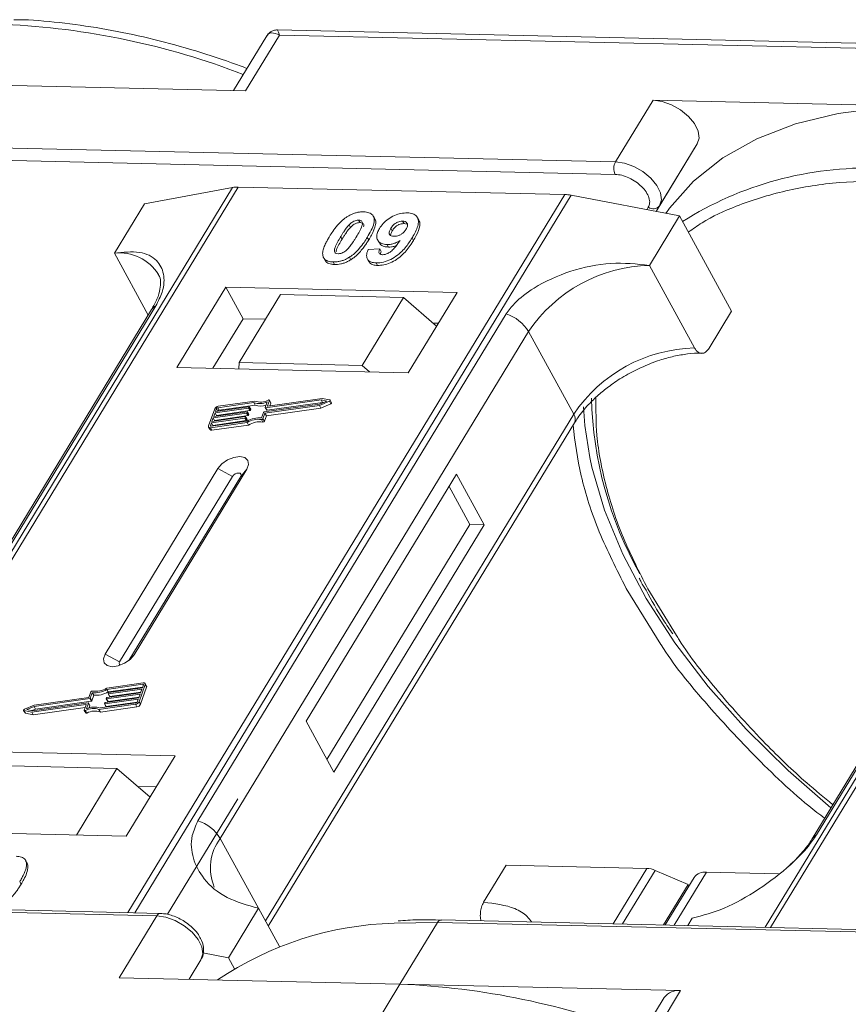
# Model space of a CAD drawing. Header units: millimetres. Extents: x -1004 to 529, y -22 to 1052.
# Tile 60 of 78: x 65 to 102, y 854 to 898. Entities that reach past the tile are written whole.
import ezdxf

# ---------------------------------------------------------------- set-up
doc = ezdxf.new("R2010")
doc.units = ezdxf.units.MM

msp = doc.modelspace()

# ---------------------------------------------------------------- linework, layer by layer
at = {"color": 7, "linetype": 'Continuous', "lineweight": 15}
for p, q in [((107.155, 896.951), (76.071, 897.664)), ((75.595, 897.396), (74.111, 894.956)), ((74.646, 894.944), (76.159, 897.43)), ((76.159, 897.43), (106.924, 896.724)), ((62.097, 895.232), (74.646, 894.944)), ((92.862, 894.526), (91.181, 891.764)), ((105.411, 894.238), (92.862, 894.526)), ((91.181, 891.764), (60.417, 892.47)), ((94.836, 892.568), (92.997, 889.545)), ((93.155, 889.806), (94.836, 892.568)), ((60.404, 891.91), (91.168, 891.204)), ((74.064, 890.619), (54.552, 858.552)), ((54.794, 858.547), (74.321, 890.638)), ((70.124, 889.894), (74.064, 890.619)), ((74.321, 890.638), (88.916, 890.303)), ((88.916, 890.303), (69.389, 858.212)), ((69.689, 858.205), (89.201, 890.272)), ((89.201, 890.272), (94.044, 889.345)), ((70.124, 889.894), (68.78, 887.684)), ((92.649, 889.735), (92.582, 889.625)), ((92.997, 889.546), (93.155, 889.806)), ((80.417, 889.225), (80.355, 889.339)), ((82.386, 889.167), (82.324, 889.28)), ((92.699, 887.136), (94.044, 889.345)), ((94.044, 889.345), (96.372, 885.09)), ((117.378, 889.625), (97.866, 857.558)), ((98.108, 857.553), (117.635, 889.644)), ((79.275, 888.952), (79.337, 888.838)), ((79.699, 889.162), (79.761, 889.048)), ((81.728, 889.003), (81.666, 889.117)), ((81.728, 889.003), (81.843, 888.98)), ((78.895, 888.42), (78.957, 888.307)), ((81.139, 888.794), (81.201, 888.68)), ((80.148, 888.275), (80.086, 888.388)), ((80.551, 888.272), (80.613, 888.158)), ((80.969, 888.07), (81.031, 887.956)), ((82.149, 888.248), (82.087, 888.362)), ((68.78, 887.684), (70.294, 884.917)), ((80.123, 887.841), (80.648, 887.876)), ((80.648, 887.876), (80.71, 887.763)), ((78.179, 887.415), (78.241, 887.302)), ((78.562, 887.292), (78.624, 887.179)), ((79.288, 887.503), (79.35, 887.39)), ((80.091, 887.422), (80.153, 887.308)), ((80.481, 887.248), (80.544, 887.135)), ((94.717, 883.448), (92.699, 887.136)), ((73.758, 886.17), (71.573, 882.579)), ((84.101, 885.933), (73.758, 886.17)), ((73.758, 886.17), (74.534, 884.752)), ((76.208, 885.834), (74.359, 882.795)), ((81.703, 885.708), (76.208, 885.834)), ((81.916, 882.342), (84.101, 885.933)), ((56.853, 862.679), (70.634, 885.328)), ((79.854, 882.669), (81.703, 885.708)), ((81.703, 885.708), (83.183, 884.423)), ((70.441, 885.16), (56.66, 862.511)), ((86.298, 884.968), (72.516, 862.319)), ((95.364, 883.433), (96.372, 885.09)), ((74.534, 884.752), (73.189, 882.542)), ((75.535, 884.729), (74.534, 884.752)), ((83.261, 884.551), (83.029, 884.557)), ((73.513, 861.53), (87.295, 884.179)), ((89.313, 880.491), (87.295, 884.179)), ((113.755, 884.166), (99.974, 861.517)), ((100.167, 861.685), (113.948, 884.334)), ((74.359, 882.795), (74.338, 882.516)), ((79.854, 882.669), (74.359, 882.795)), ((80.186, 882.382), (79.854, 882.669)), ((71.573, 882.579), (81.916, 882.342)), ((75.011, 881.005), (73.402, 880.777)), ((75.06, 881.073), (73.425, 880.841)), ((75.073, 880.892), (75.011, 881.005)), ((75.473, 880.586), (77.956, 880.939)), ((75.527, 880.791), (75.615, 881.037)), ((78.025, 881.13), (75.542, 880.778)), ((75.604, 880.664), (78.087, 881.017)), ((75.632, 880.866), (75.715, 881.097)), ((78.065, 881.196), (75.647, 880.853)), ((75.777, 881), (75.715, 881.114)), ((75.715, 881.097), (75.777, 880.984)), ((75.735, 880.866), (75.777, 880.984)), ((77.95, 880.877), (78.393, 881.064)), ((77.956, 880.939), (78.282, 881.076)), ((78.012, 880.764), (78.455, 880.95)), ((78.282, 881.076), (78.025, 881.13)), ((78.087, 881.017), (78.025, 881.13)), ((78.414, 881.122), (78.065, 881.196)), ((78.087, 881.017), (78.123, 881.009)), ((78.393, 881.064), (78.455, 880.95)), ((78.49, 881), (78.428, 881.113)), ((73.267, 880.727), (72.992, 879.961)), ((74.694, 880.536), (73.2, 880.324)), ((73.223, 880.388), (74.717, 880.6)), ((73.28, 880.547), (73.223, 880.388)), ((74.775, 880.76), (73.28, 880.547)), ((73.342, 880.434), (73.28, 880.547)), ((73.303, 880.611), (74.798, 880.823)), ((73.349, 880.739), (73.303, 880.611)), ((73.342, 880.434), (74.837, 880.646)), ((73.411, 880.626), (73.349, 880.739)), ((73.402, 880.777), (73.464, 880.663)), ((73.464, 880.663), (75.073, 880.892)), ((74.756, 880.423), (74.694, 880.536)), ((74.732, 880.587), (74.721, 880.555)), ((74.783, 880.442), (74.721, 880.555)), ((74.794, 880.482), (74.732, 880.595)), ((74.794, 880.473), (74.732, 880.587)), ((74.837, 880.646), (74.775, 880.76)), ((74.783, 880.442), (74.794, 880.473)), ((74.812, 880.81), (74.801, 880.778)), ((74.863, 880.665), (74.801, 880.778)), ((74.874, 880.705), (74.812, 880.819)), ((74.874, 880.697), (74.812, 880.81)), ((74.863, 880.665), (74.874, 880.697)), ((75.358, 880.32), (75.446, 880.567)), ((75.423, 880.284), (75.512, 880.531)), ((75.512, 880.531), (77.95, 880.877)), ((75.574, 880.418), (75.512, 880.531)), ((75.527, 880.782), (75.589, 880.669)), ((89.313, 880.491), (75.531, 857.842)), ((75.604, 880.664), (75.542, 880.778)), ((75.574, 880.418), (78.012, 880.764)), ((75.639, 880.853), (75.632, 880.866)), ((78.012, 880.764), (77.95, 880.877)), ((73.12, 880.101), (73.074, 879.973)), ((73.081, 879.883), (74.716, 880.115)), ((73.104, 879.947), (74.713, 880.175)), ((74.614, 880.313), (73.12, 880.101)), ((73.182, 879.987), (73.12, 880.101)), ((73.143, 880.164), (74.637, 880.377)), ((73.2, 880.324), (73.143, 880.164)), ((73.182, 879.987), (74.676, 880.199)), ((73.262, 880.21), (73.2, 880.324)), ((73.251, 880.18), (73.262, 880.21)), ((73.262, 880.21), (74.756, 880.423)), ((73.331, 880.403), (73.342, 880.434)), ((74.676, 880.199), (74.614, 880.313)), ((74.652, 880.364), (74.64, 880.332)), ((74.703, 880.218), (74.64, 880.332)), ((74.714, 880.258), (74.652, 880.372)), ((74.652, 880.364), (74.714, 880.25)), ((74.703, 880.218), (74.714, 880.25)), ((74.778, 880.002), (74.716, 880.115)), ((75.354, 880.247), (75.416, 880.133)), ((75.485, 880.171), (75.423, 880.284)), ((75.485, 880.171), (75.574, 880.418)), ((75.66, 857.607), (89.343, 880.094)), ((72.993, 879.912), (73.055, 879.798)), ((73.074, 879.973), (73.088, 879.947)), ((73.143, 879.769), (73.081, 879.883)), ((73.143, 879.769), (74.778, 880.002)), ((73.171, 879.956), (73.182, 879.987)), ((73.409, 878.056), (68.367, 869.77)), ((69.66, 869.74), (74.702, 878.026)), ((73.409, 878.056), (74.058, 877.705)), ((74.702, 878.026), (74.426, 877.697)), ((74.058, 877.705), (69.015, 869.419)), ((69.429, 869.485), (74.426, 877.697)), ((84.076, 877.811), (77.353, 866.763)), ((85.318, 875.542), (84.076, 877.811)), ((84.671, 875.557), (83.74, 877.259)), ((78.285, 865.061), (84.671, 875.557)), ((78.595, 864.493), (85.318, 875.542)), ((85.318, 875.542), (84.671, 875.557)), ((91.657, 872.705), (93.212, 870.197)), ((93.906, 870.605), (92.627, 872.683)), ((69.015, 869.419), (68.367, 869.77)), ((69.66, 869.74), (69.49, 869.537)), ((70.071, 868.48), (68.436, 868.248)), ((70.048, 868.416), (68.438, 868.188)), ((68.501, 868.074), (68.438, 868.188)), ((68.501, 868.074), (70.043, 868.293)), ((70.009, 868.198), (68.514, 867.986)), ((68.537, 868.05), (70.032, 868.262)), ((69.885, 867.636), (70.16, 868.402)), ((69.947, 867.522), (70.222, 868.288)), ((69.951, 868.039), (70.009, 868.198)), ((70.032, 868.262), (70.077, 868.39)), ((70.071, 868.373), (70.048, 868.416)), ((70.221, 868.338), (70.159, 868.451)), ((70.16, 868.402), (70.222, 868.288)), ((67.679, 867.777), (65.195, 867.424)), ((67.64, 867.832), (65.201, 867.486)), ((67.728, 868.079), (67.64, 867.832)), ((67.741, 867.663), (67.679, 867.777)), ((67.794, 868.042), (67.705, 867.796)), ((67.767, 867.682), (67.705, 867.796)), ((67.767, 867.682), (67.856, 867.929)), ((67.856, 867.929), (67.794, 868.042)), ((69.848, 867.752), (68.354, 867.539)), ((68.377, 867.603), (69.871, 867.815)), ((68.419, 867.776), (68.431, 867.808)), ((68.419, 867.768), (68.481, 867.654)), ((69.928, 867.975), (68.434, 867.763)), ((68.496, 867.649), (68.434, 867.763)), ((68.457, 867.827), (69.951, 868.039)), ((68.496, 867.649), (69.882, 867.846)), ((68.499, 867.999), (68.511, 868.031)), ((68.5, 867.991), (68.562, 867.878)), ((68.576, 867.873), (68.514, 867.986)), ((68.576, 867.873), (69.962, 868.07)), ((69.802, 867.624), (69.848, 867.752)), ((69.871, 867.815), (69.928, 867.975)), ((65.201, 867.486), (64.759, 867.299)), ((65.195, 867.424), (64.87, 867.287)), ((64.87, 867.287), (65.126, 867.233)), ((65.087, 867.166), (67.504, 867.51)), ((65.09, 867.24), (65.257, 867.311)), ((65.126, 867.233), (67.61, 867.585)), ((65.149, 867.053), (67.479, 867.384)), ((65.257, 867.311), (65.195, 867.424)), ((65.257, 867.311), (67.741, 867.663)), ((67.519, 867.497), (67.436, 867.266)), ((67.516, 867.488), (67.504, 867.51)), ((67.625, 867.572), (67.536, 867.325)), ((67.686, 867.467), (67.624, 867.58)), ((67.687, 867.459), (67.625, 867.572)), ((67.653, 867.364), (67.687, 867.459)), ((68.092, 867.29), (69.727, 867.522)), ((68.154, 867.177), (68.092, 867.29)), ((68.14, 867.358), (69.75, 867.586)), ((68.154, 867.177), (69.789, 867.409)), ((68.339, 867.552), (68.35, 867.584)), ((68.339, 867.544), (68.401, 867.431)), ((68.416, 867.426), (68.354, 867.539)), ((68.416, 867.426), (69.802, 867.623)), ((69.727, 867.522), (69.789, 867.409)), ((69.947, 867.522), (69.885, 867.636)), ((64.723, 867.25), (64.785, 867.136)), ((64.738, 867.24), (65.087, 867.166)), ((64.8, 867.127), (64.738, 867.24)), ((64.8, 867.127), (65.149, 867.053)), ((65.149, 867.053), (65.087, 867.166)), ((67.437, 867.249), (67.499, 867.136)), ((67.547, 867.132), (67.485, 867.245)), ((77.353, 866.763), (78.595, 864.493)), ((71.496, 865.217), (61.153, 865.454)), ((69.311, 861.626), (71.496, 865.217)), ((63.401, 864.787), (68.896, 864.661)), ((67.081, 861.677), (68.896, 864.661)), ((68.896, 864.661), (70.376, 863.376)), ((70.656, 863.836), (69.824, 863.855)), ((74.298, 863.304), (71.155, 858.138)), ((58.968, 861.864), (69.311, 861.626)), ((73.513, 861.53), (75.22, 858.41)), ((64.771, 860.598), (64.766, 860.608)), ((64.836, 860.491), (64.899, 860.377)), ((85.287, 858.678), (86.296, 860.336)), ((86.296, 860.336), (92.581, 860.191)), ((92.581, 860.191), (91.074, 857.714)), ((92.958, 860.103), (91.499, 857.705)), ((92.958, 860.103), (94.426, 859.477)), ((93.807, 857.652), (95.247, 860.018)), ((98.465, 859.944), (95.247, 860.018)), ((64.547, 859.592), (64.609, 859.478)), ((93.322, 857.663), (94.426, 859.477)), ((94.698, 859.785), (93.405, 857.661)), ((94.466, 859.404), (94.426, 859.477)), ((39.912, 858.772), (70.677, 858.066)), ((70.841, 858.179), (40.076, 858.884)), ((70.677, 858.066), (68.996, 855.304)), ((75.22, 858.41), (73.876, 856.2)), ((75.22, 858.41), (76.158, 856.695)), ((81.283, 857.744), (83.226, 857.778)), ((81.545, 855.016), (83.226, 857.778)), ((83.226, 857.778), (113.991, 857.072)), ((114.155, 857.185), (83.39, 857.891)), ((94.416, 857.638), (94.615, 857.965)), ((72.739, 856.418), (73.876, 856.2)), ((72.651, 856.108), (72.118, 855.233)), ((72.118, 855.233), (72.651, 856.108)), ((73.876, 856.2), (74.145, 855.708)), ((68.996, 855.304), (81.545, 855.016)), ((81.545, 855.016), (80.033, 852.53)), ((94.095, 854.728), (81.545, 855.016)), ((92.582, 852.242), (94.095, 854.728)), ((93.362, 854.417), (91.681, 851.654))]:
    msp.add_line(p, q, dxfattribs=at)
at = {"color": 7, "linetype": 'Continuous', "lineweight": 15, "flags": 128}
for points in [[(94.836, 892.568), (94.916, 892.83), (94.872, 893.141), (94.709, 893.473), (94.44, 893.798), (94.088, 894.088), (93.685, 894.318), (93.264, 894.468), (92.862, 894.526)], [(105.411, 894.238), (103.204, 894.186), (101.136, 893.926), (99.228, 893.461), (97.501, 892.797), (95.976, 891.94), (94.667, 890.9), (93.591, 889.689), (93.429, 889.463)], [(93.155, 889.806), (93.235, 890.068), (93.191, 890.379), (93.028, 890.711), (92.759, 891.036), (92.408, 891.326), (92.004, 891.556), (91.583, 891.706), (91.181, 891.764)], [(75.666, 881.118), (75.677, 881.121), (75.688, 881.124), (75.697, 881.123), (75.706, 881.121), (75.712, 881.117), (75.715, 881.112), (75.717, 881.105), (75.715, 881.097)], [(78.414, 881.122), (78.422, 881.119), (78.428, 881.113), (78.43, 881.106), (78.428, 881.097), (78.423, 881.087), (78.415, 881.078), (78.405, 881.07), (78.393, 881.064)], [(78.455, 880.95), (78.467, 880.957), (78.477, 880.965), (78.485, 880.974), (78.49, 880.983), (78.492, 880.992), (78.49, 881)], [(74.717, 880.6), (74.721, 880.6), (74.725, 880.6), (74.728, 880.599), (74.73, 880.597), (74.732, 880.595), (74.733, 880.593), (74.733, 880.59), (74.732, 880.587)], [(74.798, 880.823), (74.801, 880.824), (74.805, 880.823), (74.808, 880.822), (74.81, 880.821), (74.812, 880.819), (74.813, 880.816), (74.813, 880.813), (74.812, 880.81)], [(75.542, 880.778), (75.538, 880.777), (75.534, 880.778), (75.531, 880.779), (75.529, 880.78), (75.527, 880.782), (75.526, 880.785), (75.526, 880.788), (75.527, 880.791)], [(75.647, 880.853), (75.643, 880.853), (75.64, 880.853), (75.637, 880.854), (75.634, 880.856), (75.632, 880.858), (75.631, 880.86), (75.631, 880.863), (75.632, 880.866)], [(90.031, 878.555), (89.812, 879.988), (89.755, 880.818)], [(74.637, 880.377), (74.641, 880.377), (74.644, 880.376), (74.648, 880.375), (74.65, 880.374), (74.652, 880.372), (74.653, 880.369), (74.653, 880.367), (74.652, 880.364)], [(73.081, 879.883), (73.057, 879.881), (73.036, 879.884), (73.018, 879.889), (73.003, 879.899), (72.993, 879.911), (72.988, 879.926), (72.987, 879.943), (72.992, 879.961)], [(73.074, 879.973), (73.073, 879.967), (73.073, 879.961), (73.075, 879.956), (73.078, 879.952), (73.083, 879.949), (73.089, 879.947), (73.096, 879.946), (73.104, 879.947)], [(74.702, 878.026), (74.781, 878.239), (74.75, 878.421), (74.613, 878.546), (74.392, 878.594), (74.119, 878.557), (73.836, 878.442), (73.587, 878.266), (73.409, 878.056)], [(100.812, 862.894), (98.898, 864.56), (97.024, 866.409), (95.331, 868.321), (93.836, 870.277), (92.556, 872.257), (91.504, 874.238), (90.69, 876.201), (90.124, 878.125), (90.031, 878.555)], [(74.426, 877.697), (74.449, 877.757), (74.44, 877.809), (74.401, 877.845), (74.338, 877.858), (74.26, 877.848), (74.179, 877.815), (74.108, 877.765), (74.058, 877.705)], [(68.367, 869.77), (68.288, 869.557), (68.319, 869.375), (68.455, 869.25), (68.677, 869.203), (68.95, 869.239), (69.233, 869.354), (69.482, 869.53), (69.66, 869.74)], [(69.015, 869.419), (68.993, 869.358), (69.002, 869.306), (69.041, 869.271), (69.045, 869.269)], [(70.077, 868.39), (70.079, 868.396), (70.079, 868.402), (70.077, 868.407), (70.073, 868.411), (70.069, 868.414), (70.063, 868.416), (70.055, 868.417), (70.048, 868.416)], [(70.071, 868.48), (70.094, 868.481), (70.115, 868.479), (70.133, 868.473), (70.148, 868.464), (70.158, 868.452), (70.164, 868.437), (70.164, 868.42), (70.16, 868.402)], [(68.434, 867.763), (68.43, 867.763), (68.427, 867.763), (68.424, 867.764), (68.421, 867.765), (68.419, 867.767), (68.419, 867.77), (68.418, 867.773), (68.419, 867.776)], [(68.514, 867.986), (68.51, 867.986), (68.507, 867.986), (68.504, 867.987), (68.501, 867.989), (68.5, 867.991), (68.499, 867.993), (68.499, 867.996), (68.499, 867.999)], [(64.738, 867.24), (64.729, 867.244), (64.723, 867.25), (64.721, 867.257), (64.723, 867.266), (64.728, 867.276), (64.736, 867.285), (64.747, 867.293), (64.759, 867.299)], [(67.504, 867.51), (67.508, 867.51), (67.512, 867.51), (67.515, 867.509), (67.517, 867.507), (67.519, 867.505), (67.52, 867.503), (67.52, 867.5), (67.519, 867.497)], [(67.61, 867.585), (67.614, 867.585), (67.617, 867.585), (67.62, 867.584), (67.623, 867.583), (67.624, 867.581), (67.625, 867.578), (67.625, 867.575), (67.625, 867.572)], [(68.354, 867.539), (68.35, 867.539), (68.346, 867.539), (68.343, 867.54), (68.341, 867.542), (68.339, 867.544), (68.338, 867.547), (68.338, 867.549), (68.339, 867.552)], [(67.485, 867.245), (67.474, 867.241), (67.464, 867.239), (67.454, 867.239), (67.446, 867.241), (67.44, 867.245), (67.436, 867.251), (67.435, 867.258), (67.436, 867.266)], [(67.499, 867.136), (67.502, 867.132), (67.508, 867.128), (67.516, 867.126), (67.526, 867.126), (67.536, 867.128), (67.547, 867.132)], [(70.677, 858.066), (71.079, 858.009), (71.5, 857.859), (71.903, 857.629), (72.255, 857.338), (72.524, 857.013), (72.687, 856.681), (72.731, 856.371), (72.651, 856.108)]]:
    msp.add_lwpolyline(points, dxfattribs=at)
at = {"color": 7, "linetype": 'Continuous', "lineweight": 15}
for centre, radius, start, end in [((62.353, 864.096), 33.846, 68.8867, 87.4164), ((91.715, 891.471), 0.609, 151.2883, 206.0774), ((102.438, 876.022), 15.467, 88.173, 122.2769), ((74.285, 889.375), 1.264, 88.3644, 100.0749), ((88.869, 888.573), 1.731, 78.9596, 88.4511), ((92.866, 890.029), 0.365, 233.4992, 322.3259), ((68.996, 885.608), 2.088, 32.7281, 95.9449), ((92.85, 880.442), 6.695, 91.2925, 146.0732), ((70.813, 884.928), 0.437, 114.0472, 148.0355), ((85.72, 883.214), 1.847, 31.4947, 71.765), ((94.868, 876.754), 6.695, 91.2925, 146.0732), ((75.273, 881.778), 0.816, 251.2927, 294.8085), ((75.313, 881.765), 0.737, 249.8549, 298.6145), ((75.76, 880.991), 0.0192, 336.1246, 26.8104), ((107.045, 881.642), 16.945, 181.473, 209.2705), ((73.451, 880.637), 0.206, 97.4207, 153.8527), ((73.411, 880.709), 0.0686, 97.4207, 153.8527), ((73.473, 880.595), 0.0692, 97.5763, 152.4403), ((74.69, 880.57), 0.0343, 277.4207, 333.8527), ((74.77, 880.794), 0.0343, 277.4207, 333.8527), ((74.785, 880.477), 0.00992, 336.9348, 26.0002), ((74.832, 880.68), 0.0343, 277.4207, 333.8527), ((74.865, 880.701), 0.00992, 336.9348, 26.0002), ((75.327, 881.614), 0.765, 250.6487, 287.8017), ((75.477, 880.552), 0.0343, 97.4207, 153.8527), ((75.6, 880.677), 0.0134, 216.6597, 287.1115), ((89.005, 880.268), 0.38, 332.7392, 35.9387), ((74.61, 880.347), 0.0343, 277.4207, 333.8527), ((74.672, 880.233), 0.0343, 277.4207, 333.8527), ((75.256, 879.27), 1.056, 84.4424, 120.9301), ((74.705, 880.254), 0.00992, 336.9348, 26.0002), ((75.204, 879.362), 0.898, 80.3986, 122.9491), ((74.752, 880.457), 0.0343, 277.4207, 333.8527), ((75.266, 879.248), 0.898, 80.3986, 122.9491), ((75.363, 880.312), 0.0662, 261.7629, 334.647), ((75.425, 880.199), 0.0662, 261.7629, 334.647), ((73.119, 879.846), 0.0803, 216.6597, 287.1115), ((67.896, 869.093), 1.056, 264.4424, 300.9301), ((67.947, 869.001), 0.898, 260.3986, 302.9491), ((70.167, 868.311), 0.0595, 336.9348, 26.0002), ((67.674, 867.811), 0.0343, 277.4207, 333.8527), ((67.788, 868.05), 0.0662, 81.7629, 154.647), ((67.958, 868.98), 1.056, 264.4424, 300.9301), ((68.461, 867.793), 0.0343, 97.4207, 153.8527), ((68.542, 868.016), 0.0343, 97.4207, 153.8527), ((68.572, 867.886), 0.0134, 216.6597, 287.1115), ((67.838, 866.598), 0.737, 69.8549, 118.6145), ((67.879, 866.584), 0.816, 71.2927, 114.8085), ((67.678, 867.463), 0.00992, 336.9348, 26.0002), ((67.736, 867.697), 0.0343, 277.4207, 333.8527), ((68.381, 867.569), 0.0343, 97.4207, 153.8527), ((68.412, 867.439), 0.0134, 216.6597, 287.1115), ((68.492, 867.662), 0.0134, 216.6597, 287.1115), ((69.7, 867.726), 0.206, 277.4207, 333.8527), ((69.741, 867.654), 0.0686, 277.4207, 333.8527), ((69.762, 867.613), 0.206, 277.4207, 333.8527), ((64.802, 867.146), 0.0191, 210.2186, 262.8226), ((67.9, 866.485), 0.737, 69.8549, 118.6145), ((71.938, 860.565), 1.847, 31.4947, 71.765), ((100.345, 861.285), 0.437, 114.0436, 148.1804), ((75.265, 860.213), 2.191, 143.0587, 202.974), ((92.536, 859.153), 1.039, 66.0507, 87.522), ((95.175, 859.425), 0.598, 83.0653, 142.99), ((70.85, 857.989), 0.189, 92.0598, 156.0028), ((81.704, 842.925), 14.825, 91.6287, 124.0831), ((83.406, 857.692), 0.199, 94.3757, 154.3004), ((80.126, 820.946), 34.1, 68.9709, 87.6149), ((93.99, 853.957), 0.779, 82.2958, 143.7595)]:
    msp.add_arc(centre, radius, start, end, dxfattribs=at)
for points, knots in [([(74.708, 895.938), (74.479, 896.025), (73.638, 896.347), (72.167, 896.807), (70.298, 897.311), (68.415, 897.705), (66.547, 897.974), (65.165, 898.111), (64.431, 898.116), (64.289, 898.117)], [0, 0, 0, 0, 0.064257, 0.235538, 0.411454, 0.590698, 0.772379, 0.955884, 1, 1, 1, 1]), ([(76.07, 897.664), (76.012, 897.66), (75.913, 897.654), (75.748, 897.578), (75.672, 897.491), (75.631, 897.444)], [0, 0, 0, 0, 0.389383, 0.666862, 1, 1, 1, 1]), ([(76.071, 897.658), (76.071, 897.66), (76.07, 897.681), (76.09, 897.607), (76.136, 897.489), (76.159, 897.43)], [0, 0, 0, 0, 0.044603, 0.521109, 1, 1, 1, 1]), ([(76.159, 897.43), (76.033, 897.481), (75.839, 897.559), (75.663, 897.498), (75.599, 897.396), (75.57, 897.35)], [0, 0, 0, 0, 0.498413, 0.772928, 1, 1, 1, 1]), ([(91.168, 891.204), (91.265, 891.195), (91.463, 891.177), (91.788, 891.058), (92.097, 890.882), (92.362, 890.662), (92.566, 890.417), (92.691, 890.163), (92.728, 889.922), (92.675, 889.797), (92.649, 889.735)], [0, 0, 0, 0, 0.12225, 0.25, 0.37775, 0.5, 0.62225, 0.75, 0.87775, 1, 1, 1, 1]), ([(94.438, 888.625), (94.638, 888.768), (95.276, 889.222), (96.706, 889.873), (98.737, 890.508), (101.134, 890.894), (102.865, 890.909), (103.718, 890.916)], [0, 0, 0, 0, 0.088375, 0.281114, 0.527622, 0.767417, 1, 1, 1, 1]), ([(78.398, 888.431), (78.444, 888.505), (78.549, 888.673), (78.774, 888.964), (79.007, 889.195), (79.179, 889.307), (79.197, 889.319)], [0, 0, 0, 0, 0.236731, 0.537555, 0.949668, 1, 1, 1, 1]), ([(79.197, 889.319), (79.243, 889.346), (79.335, 889.401), (79.483, 889.463), (79.633, 889.506), (79.756, 889.524), (79.852, 889.53), (79.9, 889.53), (79.923, 889.53)], [0, 0, 0, 0, 0.193776, 0.3936, 0.587864, 0.788908, 0.894169, 1, 1, 1, 1]), ([(79.923, 889.53), (80.007, 889.522), (80.176, 889.507), (80.337, 889.392), (80.414, 889.226), (80.375, 888.891), (80.209, 888.602), (80.086, 888.388)], [0, 0, 0, 0, 0.147566, 0.296688, 0.431278, 0.580404, 1, 1, 1, 1]), ([(80.629, 888.783), (80.679, 888.857), (80.78, 889.006), (81.015, 889.214), (81.296, 889.373), (81.601, 889.475), (81.785, 889.482), (81.881, 889.485)], [0, 0, 0, 0, 0.197927, 0.397728, 0.597413, 0.790584, 1, 1, 1, 1]), ([(81.881, 889.485), (81.964, 889.477), (82.133, 889.462), (82.298, 889.344), (82.384, 889.172), (82.359, 888.872), (82.223, 888.59), (82.106, 888.394), (82.087, 888.362)], [0, 0, 0, 0, 0.148288, 0.297745, 0.443713, 0.607791, 0.934708, 1, 1, 1, 1]), ([(78.895, 888.42), (78.918, 888.457), (78.963, 888.53), (79.028, 888.63), (79.088, 888.719), (79.145, 888.797), (79.205, 888.875), (79.251, 888.926), (79.275, 888.952)], [0, 0, 0, 0, 0.2059417, 0.4119594, 0.558149, 0.7045024, 0.8518015, 1, 1, 1, 1]), ([(78.957, 888.307), (78.98, 888.343), (79.025, 888.417), (79.09, 888.517), (79.15, 888.606), (79.207, 888.684), (79.267, 888.762), (79.313, 888.813), (79.337, 888.838)], [0, 0, 0, 0, 0.205942, 0.411959, 0.558149, 0.704502, 0.851801, 1, 1, 1, 1]), ([(79.275, 888.952), (79.313, 888.99), (79.375, 889.051), (79.488, 889.119), (79.59, 889.154), (79.66, 889.161), (79.695, 889.162), (79.699, 889.162)], [0, 0, 0, 0, 0.334804, 0.542561, 0.750382, 0.970721, 1, 1, 1, 1]), ([(79.337, 888.838), (79.375, 888.876), (79.438, 888.937), (79.55, 889.005), (79.652, 889.04), (79.722, 889.048), (79.757, 889.048), (79.761, 889.048)], [0, 0, 0, 0, 0.334804, 0.542561, 0.750382, 0.970721, 1, 1, 1, 1]), ([(79.699, 889.162), (79.734, 889.158), (79.797, 889.151), (79.856, 889.107), (79.88, 889.023), (79.85, 888.87), (79.74, 888.653), (79.641, 888.488), (79.591, 888.404)], [0, 0, 0, 0, 0.104614, 0.188814, 0.273512, 0.444127, 0.719481, 1, 1, 1, 1]), ([(79.761, 889.048), (79.796, 889.045), (79.859, 889.038), (79.918, 888.993), (79.939, 888.932), (79.928, 888.884), (79.922, 888.86)], [0, 0, 0, 0, 0.293658, 0.530016, 0.767769, 1, 1, 1, 1]), ([(80.148, 888.275), (80.191, 888.348), (80.327, 888.578), (80.457, 888.882), (80.477, 889.132), (80.422, 889.2), (80.406, 889.219)], [0, 0, 0, 0, 0.220552, 0.687786, 0.91457, 1, 1, 1, 1]), ([(81.139, 888.794), (81.171, 888.841), (81.222, 888.918), (81.33, 889.015), (81.437, 889.073), (81.554, 889.112), (81.626, 889.115), (81.666, 889.117)], [0, 0, 0, 0, 0.2913202, 0.4655393, 0.6416315, 0.798664, 1, 1, 1, 1]), ([(81.201, 888.68), (81.233, 888.728), (81.284, 888.804), (81.392, 888.902), (81.499, 888.96), (81.616, 888.998), (81.688, 889.001), (81.728, 889.003)], [0, 0, 0, 0, 0.29132, 0.465539, 0.641632, 0.798664, 1, 1, 1, 1]), ([(81.666, 889.117), (81.708, 889.112), (81.791, 889.102), (81.865, 889.035), (81.895, 888.945), (81.87, 888.844), (81.833, 888.777), (81.816, 888.746)], [0, 0, 0, 0, 0.207955, 0.420406, 0.62732, 0.827707, 1, 1, 1, 1]), ([(82.149, 888.248), (82.192, 888.322), (82.322, 888.544), (82.437, 888.845), (82.445, 889.082), (82.388, 889.147), (82.376, 889.161)], [0, 0, 0, 0, 0.227122, 0.68486, 0.934898, 1, 1, 1, 1]), ([(78.108, 887.533), (78.101, 887.563), (78.087, 887.625), (78.096, 887.757), (78.141, 887.929), (78.223, 888.116), (78.31, 888.284), (78.369, 888.382), (78.398, 888.431)], [0, 0, 0, 0, 0.118441, 0.239346, 0.459593, 0.684925, 0.84224, 1, 1, 1, 1]), ([(78.786, 887.66), (78.744, 887.666), (78.678, 887.675), (78.624, 887.725), (78.608, 887.811), (78.641, 887.964), (78.753, 888.18), (78.847, 888.34), (78.895, 888.42)], [0, 0, 0, 0, 0.12537, 0.20229, 0.279179, 0.464758, 0.730582, 1, 1, 1, 1]), ([(79.591, 888.404), (79.568, 888.367), (79.523, 888.294), (79.459, 888.194), (79.398, 888.105), (79.341, 888.026), (79.281, 887.947), (79.234, 887.896), (79.21, 887.871)], [0, 0, 0, 0, 0.20527, 0.410616, 0.55715, 0.703844, 0.851471, 1, 1, 1, 1]), ([(80.969, 888.07), (80.886, 888.079), (80.718, 888.096), (80.564, 888.221), (80.494, 888.394), (80.524, 888.592), (80.597, 888.725), (80.629, 888.783)], [0, 0, 0, 0, 0.210189, 0.421773, 0.623603, 0.837034, 1, 1, 1, 1]), ([(81.277, 888.436), (81.236, 888.44), (81.158, 888.448), (81.084, 888.503), (81.056, 888.577), (81.075, 888.678), (81.115, 888.75), (81.139, 888.794)], [0, 0, 0, 0, 0.213937, 0.398075, 0.583091, 0.751666, 1, 1, 1, 1]), ([(81.127, 888.481), (81.13, 888.504), (81.136, 888.567), (81.176, 888.636), (81.201, 888.68)], [0, 0, 0, 0, 0.366323, 1, 1, 1, 1]), ([(81.816, 888.746), (81.787, 888.702), (81.737, 888.629), (81.624, 888.537), (81.51, 888.478), (81.388, 888.44), (81.314, 888.437), (81.277, 888.436)], [0, 0, 0, 0, 0.267394, 0.447214, 0.627122, 0.813065, 1, 1, 1, 1]), ([(78.689, 887.737), (78.693, 887.768), (78.706, 887.872), (78.818, 888.067), (78.911, 888.226), (78.957, 888.307)], [0, 0, 0, 0, 0.166989, 0.580698, 1, 1, 1, 1]), ([(80.086, 888.388), (80.039, 888.314), (79.934, 888.147), (79.714, 887.862), (79.483, 887.632), (79.313, 887.519), (79.288, 887.503)], [0, 0, 0, 0, 0.237281, 0.538591, 0.932677, 1, 1, 1, 1]), ([(79.35, 887.39), (79.393, 887.419), (79.481, 887.478), (79.628, 887.603), (79.783, 887.764), (79.928, 887.945), (80.049, 888.116), (80.115, 888.222), (80.148, 888.275)], [0, 0, 0, 0, 0.118595, 0.239509, 0.447458, 0.659935, 0.829685, 1, 1, 1, 1]), ([(82.087, 888.362), (82.04, 888.288), (81.899, 888.066), (81.654, 887.761), (81.303, 887.484), (80.977, 887.322), (80.692, 887.251), (80.537, 887.249), (80.481, 887.248)], [0, 0, 0, 0, 0.142337, 0.429127, 0.589943, 0.751205, 0.909895, 1, 1, 1, 1]), ([(80.544, 887.135), (80.634, 887.138), (80.816, 887.145), (81.117, 887.243), (81.414, 887.404), (81.754, 887.687), (81.982, 887.983), (82.115, 888.194), (82.149, 888.248)], [0, 0, 0, 0, 0.14324, 0.28761, 0.430449, 0.591135, 0.89544, 1, 1, 1, 1]), ([(80.623, 888.164), (80.635, 888.137), (80.673, 888.052), (80.818, 887.975), (80.968, 887.962), (81.031, 887.956)], [0, 0, 0, 0, 0.20752, 0.66568, 1, 1, 1, 1]), ([(80.769, 887.615), (80.806, 887.617), (80.88, 887.622), (81.011, 887.674), (81.159, 887.766), (81.352, 887.964), (81.469, 888.13), (81.549, 888.244)], [0, 0, 0, 0, 0.112015, 0.224355, 0.367768, 0.565827, 1, 1, 1, 1]), ([(81.549, 888.244), (81.503, 888.218), (81.409, 888.165), (81.284, 888.118), (81.185, 888.091), (81.112, 888.077), (81.039, 888.07), (80.993, 888.07), (80.969, 888.07)], [0, 0, 0, 0, 0.243491, 0.496266, 0.61821, 0.741704, 0.870158, 1, 1, 1, 1]), ([(81.031, 887.956), (81.076, 887.957), (81.166, 887.959), (81.286, 887.986), (81.356, 888.01), (81.376, 888.017)], [0, 0, 0, 0, 0.409454, 0.83528, 1, 1, 1, 1]), ([(70.634, 885.328), (70.74, 885.539), (71.012, 886.079), (71.023, 886.794), (70.703, 887.428), (69.97, 887.802), (69.175, 887.723), (68.78, 887.684)], [0, 0, 0, 0, 0.125713, 0.321276, 0.524466, 0.763484, 1, 1, 1, 1]), ([(78.562, 887.292), (78.519, 887.294), (78.434, 887.299), (78.32, 887.326), (78.223, 887.372), (78.163, 887.428), (78.127, 887.484), (78.114, 887.517), (78.108, 887.533)], [0, 0, 0, 0, 0.192635, 0.388697, 0.582015, 0.783044, 0.890959, 1, 1, 1, 1]), ([(79.21, 887.871), (79.172, 887.833), (79.11, 887.772), (78.998, 887.704), (78.898, 887.669), (78.827, 887.661), (78.791, 887.66), (78.786, 887.66)], [0, 0, 0, 0, 0.333678, 0.540413, 0.747264, 0.961209, 1, 1, 1, 1]), ([(80.481, 887.248), (80.397, 887.256), (80.245, 887.271), (80.104, 887.376), (80.041, 887.534), (80.067, 887.7), (80.111, 887.811), (80.123, 887.841)], [0, 0, 0, 0, 0.242788, 0.438865, 0.634801, 0.900936, 1, 1, 1, 1]), ([(80.648, 887.876), (80.63, 887.832), (80.602, 887.764), (80.612, 887.683), (80.653, 887.638), (80.711, 887.618), (80.753, 887.616), (80.769, 887.615)], [0, 0, 0, 0, 0.3447142, 0.5290593, 0.7142089, 0.8921959, 1, 1, 1, 1]), ([(80.675, 887.636), (80.677, 887.659), (80.681, 887.7), (80.701, 887.744), (80.71, 887.763)], [0, 0, 0, 0, 0.569737, 1, 1, 1, 1]), ([(78.244, 887.304), (78.256, 887.292), (78.288, 887.256), (78.37, 887.218), (78.465, 887.192), (78.552, 887.182), (78.6, 887.18), (78.624, 887.179)], [0, 0, 0, 0, 0.143925, 0.415852, 0.697483, 0.848301, 1, 1, 1, 1]), ([(79.288, 887.503), (79.242, 887.476), (79.15, 887.421), (79.002, 887.36), (78.852, 887.317), (78.729, 887.298), (78.633, 887.292), (78.586, 887.292), (78.562, 887.292)], [0, 0, 0, 0, 0.193769, 0.393564, 0.587886, 0.789131, 0.894283, 1, 1, 1, 1]), ([(78.624, 887.179), (78.668, 887.179), (78.756, 887.18), (78.899, 887.2), (79.048, 887.24), (79.174, 887.292), (79.275, 887.344), (79.325, 887.374), (79.35, 887.39)], [0, 0, 0, 0, 0.193594, 0.390501, 0.584817, 0.78683, 0.892868, 1, 1, 1, 1]), ([(80.156, 887.31), (80.188, 887.267), (80.25, 887.184), (80.406, 887.142), (80.509, 887.136), (80.544, 887.135)], [0, 0, 0, 0, 0.4158523, 0.8021376, 1, 1, 1, 1]), ([(92.699, 887.136), (92.132, 887.197), (90.997, 887.32), (89.155, 886.939), (87.684, 886.264), (86.728, 885.556), (86.414, 885.127), (86.298, 884.968)], [0, 0, 0, 0, 0.249096, 0.498243, 0.745205, 0.90541, 1, 1, 1, 1]), ([(70.745, 886.734), (70.755, 886.721), (70.818, 886.637), (70.85, 886.453), (70.835, 886.089), (70.715, 885.656), (70.529, 885.322), (70.439, 885.159)], [0, 0, 0, 0, 0.054359, 0.333223, 0.559722, 0.78604, 1, 1, 1, 1]), ([(91.822, 882.322), (92.137, 882.48), (92.58, 882.702), (93.244, 882.935), (93.797, 883.088), (94.411, 883.187), (94.831, 883.224), (95.019, 883.207), (95.032, 883.206)], [0, 0, 0, 0, 0.288391, 0.40474, 0.594322, 0.785544, 0.984773, 1, 1, 1, 1]), ([(95.364, 883.433), (95.322, 883.377), (95.24, 883.265), (95.086, 883.198), (94.931, 883.217), (94.803, 883.31), (94.742, 883.409), (94.717, 883.448)], [0, 0, 0, 0, 0.2146939, 0.4293877, 0.6440816, 0.8587754, 1, 1, 1, 1]), ([(89.357, 880.096), (89.401, 880.173), (89.555, 880.442), (89.921, 880.873), (90.395, 881.335), (90.894, 881.739), (91.368, 882.065), (91.701, 882.253), (91.822, 882.322)], [0, 0, 0, 0, 0.097286, 0.340622, 0.525469, 0.686972, 0.885597, 1, 1, 1, 1]), ([(92.627, 872.683), (92.241, 873.444), (91.457, 874.988), (90.706, 877.292), (90.304, 879.398), (90.305, 880.675), (90.306, 881.234)], [0, 0, 0, 0, 0.255322, 0.518562, 0.789217, 1, 1, 1, 1]), ([(89.283, 879.996), (89.38, 879.248), (89.579, 877.705), (90.378, 875.247), (91.232, 873.549), (91.657, 872.705)], [0, 0, 0, 0, 0.3212953, 0.6624869, 1, 1, 1, 1]), ([(92.247, 873.158), (92.274, 873.101), (92.358, 872.921), (92.469, 872.741), (92.546, 872.618)], [0, 0, 0, 0, 0.317467, 1, 1, 1, 1]), ([(92.546, 872.618), (92.792, 872.171), (93.15, 871.519), (93.604, 870.873), (93.746, 870.67)], [0, 0, 0, 0, 0.685846, 1, 1, 1, 1]), ([(100.899, 863.037), (100.505, 863.36), (99.443, 864.232), (97.697, 865.912), (95.777, 868.046), (94.468, 869.685), (93.948, 870.537), (93.906, 870.605)], [0, 0, 0, 0, 0.139905, 0.376826, 0.679842, 0.974606, 1, 1, 1, 1]), ([(93.212, 870.197), (93.215, 870.192), (93.752, 869.324), (95.166, 867.596), (97.487, 865.089), (99.323, 863.348), (100.415, 862.518), (100.53, 862.43)], [0, 0, 0, 0, 0.001708, 0.316913, 0.637904, 0.961869, 1, 1, 1, 1]), ([(72.516, 862.319), (72.416, 862.097), (72.16, 861.531), (72.258, 860.615), (72.76, 859.648), (73.741, 858.82), (74.729, 858.546), (75.22, 858.41)], [0, 0, 0, 0, 0.125713, 0.321276, 0.524466, 0.763484, 1, 1, 1, 1]), ([(94.615, 857.965), (95.081, 858.088), (96.014, 858.335), (97.587, 859.208), (98.88, 860.207), (99.749, 861.075), (100.054, 861.52), (100.167, 861.685)], [0, 0, 0, 0, 0.249096, 0.498243, 0.745205, 0.90541, 1, 1, 1, 1]), ([(99.972, 861.516), (99.969, 861.51), (99.884, 861.345), (99.601, 860.983), (99.24, 860.57), (98.976, 860.341), (98.906, 860.279)], [0, 0, 0, 0, 0.0148763, 0.4238311, 0.846052, 1, 1, 1, 1]), ([(64.383, 860.731), (64.426, 860.729), (64.511, 860.724), (64.624, 860.697), (64.722, 860.652), (64.782, 860.595), (64.818, 860.539), (64.83, 860.507), (64.836, 860.491)], [0, 0, 0, 0, 0.192627, 0.388684, 0.582013, 0.783201, 0.891038, 1, 1, 1, 1]), ([(64.836, 860.491), (64.844, 860.46), (64.858, 860.398), (64.848, 860.269), (64.807, 860.104), (64.728, 859.92), (64.64, 859.749), (64.578, 859.644), (64.547, 859.592)], [0, 0, 0, 0, 0.118432, 0.2393289, 0.4494336, 0.6641784, 0.8318201, 1, 1, 1, 1]), ([(64.609, 859.478), (64.653, 859.552), (64.749, 859.717), (64.872, 859.988), (64.933, 860.224), (64.906, 860.346), (64.899, 860.377)], [0, 0, 0, 0, 0.2367747, 0.5279276, 0.8783337, 1, 1, 1, 1]), ([(64.899, 860.377), (64.888, 860.406), (64.871, 860.45), (64.836, 860.482), (64.825, 860.492)], [0, 0, 0, 0, 0.667997, 1, 1, 1, 1]), ([(63.809, 858.591), (63.853, 858.62), (63.941, 858.679), (64.089, 858.806), (64.247, 858.969), (64.392, 859.152), (64.512, 859.323), (64.577, 859.426), (64.609, 859.478)], [0, 0, 0, 0, 0.11827, 0.23888, 0.450732, 0.667209, 0.83334, 1, 1, 1, 1]), ([(85.287, 858.678), (85.253, 858.61), (85.184, 858.473), (85.139, 858.211), (85.133, 857.993), (85.161, 857.881), (85.168, 857.85)], [0, 0, 0, 0, 0.295987, 0.591974, 0.887961, 1, 1, 1, 1]), ([(87.426, 857.798), (87.365, 857.881), (87.185, 858.127), (86.544, 858.519), (85.783, 858.616), (85.287, 858.678)], [0, 0, 0, 0, 0.152259, 0.448917, 1, 1, 1, 1]), ([(71.86, 857.856), (71.68, 857.949), (71.429, 858.078), (71.082, 858.163), (70.927, 858.168), (70.843, 858.171)], [0, 0, 0, 0, 0.538027, 0.74783, 1, 1, 1, 1]), ([(72.607, 857.097), (72.584, 857.142), (72.514, 857.28), (72.282, 857.554), (72.023, 857.74), (71.86, 857.856)], [0, 0, 0, 0, 0.1526432, 0.4684968, 1, 1, 1, 1]), ([(83.399, 857.875), (83.043, 857.888), (82.376, 857.911), (81.752, 857.863), (81.46, 857.84)], [0, 0, 0, 0, 0.533839, 1, 1, 1, 1]), ([(72.65, 856.125), (72.661, 856.139), (72.758, 856.254), (72.787, 856.562), (72.735, 856.878), (72.634, 857.052), (72.607, 857.097)], [0, 0, 0, 0, 0.054424, 0.4493774, 0.857077, 1, 1, 1, 1])]:
    msp.add_open_spline(points, degree=3, knots=knots, dxfattribs=at)

doc.saveas('drawing.dxf')
